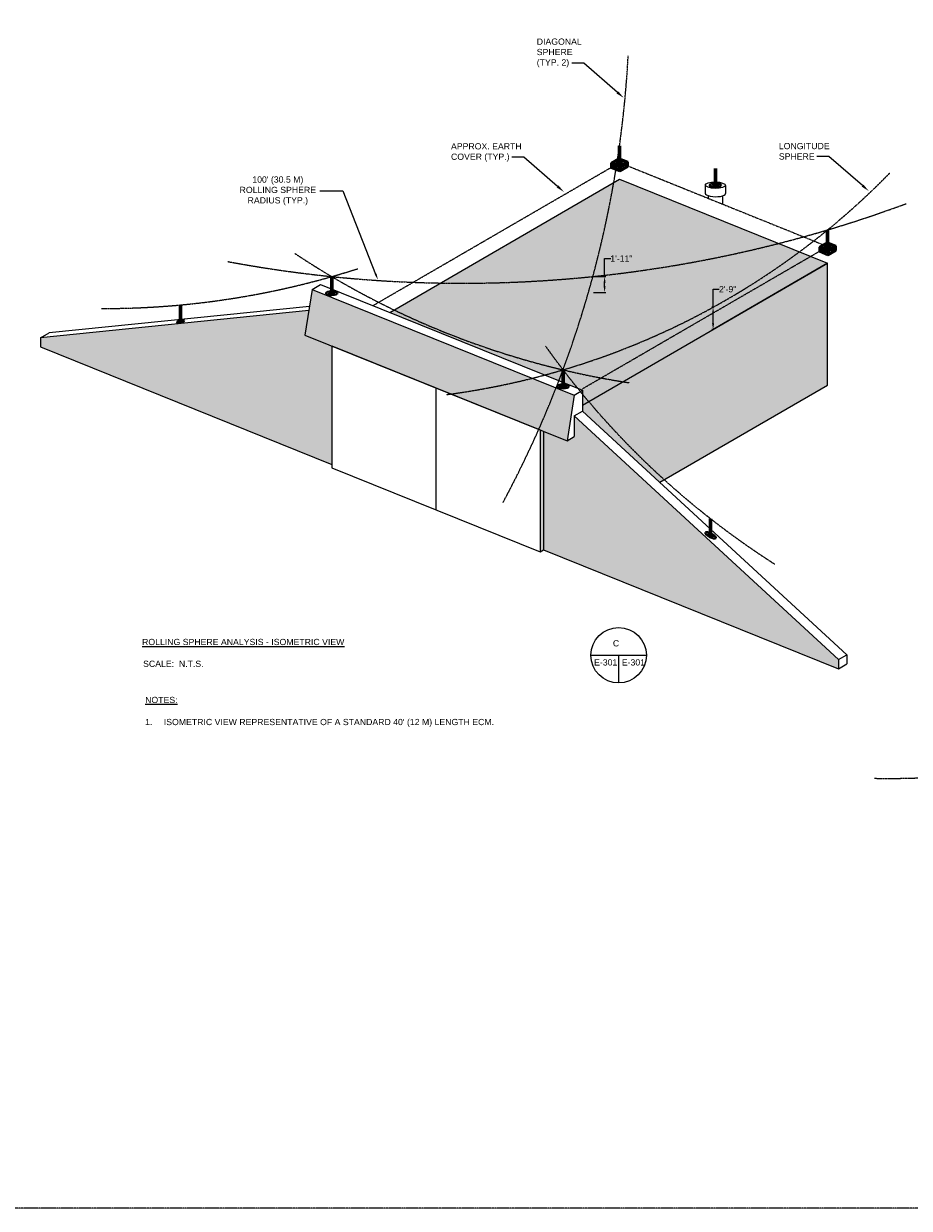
# Model space of a CAD drawing. Header units: inches. Extents: x 96 to 12395, y 835 to 21076.
# Tile 12 of 19: x 1423 to 2702, y 11564 to 13274. Entities that reach past the tile are written whole.
import ezdxf
from ezdxf import colors
from ezdxf.entities.mleader import LeaderData, LeaderLine
from ezdxf.math import Vec2, Vec3

# ---------------------------------------------------------------- set-up
doc = ezdxf.new("R2010")
doc.units = ezdxf.units.IN
doc.header["$MEASUREMENT"] = 0
doc.linetypes.add('DASHED2', pattern=[0.375, 0.25, -0.125])
doc.linetypes.add('HIDDEN2', pattern=[0.1875, 0.125, -0.0625])
for name, color, linetype, lineweight in [('E-ANNO-TEXT', 7, 'Continuous', 18), ('E-ISO-BLDG', 131, 'Continuous', 9), ('E-ISO-LPS', 7, 'DASHED2', 40), ('E-LPS-RSM', 30, 'DASHED2', 18)]:
    doc.layers.add(name, color=color, linetype=linetype, lineweight=lineweight)
doc.styles.get("Standard").update_dxf_attribs({"font": 'arial.ttf'})
doc.dimstyles.get("Standard").update_dxf_attribs({"dimtxt": 0.18, "dimasz": 0.18, "dimexe": 0.18, "dimexo": 0.0625, "dimgap": 0.09, "dimtad": 0, "dimtih": 1, "dimtoh": 1, "dimdec": 4, "dimzin": 0, "dimdsep": 46, "dimtxsty": 'Standard', "dimcen": 0.09, "dimadec": 0, "dimazin": 0, "dimtfac": 1, "dimtdec": 4, "dimtofl": 0, "dimtmove": 0, "dimatfit": 3, "dimfxl": 1, "dimtolj": 1, "dimtzin": 0, "dimarcsym": 0})

# ---------------------------------------------------------------- blocks, each defined once
blk = doc.blocks.new('*D12')
at = {"layer": 'Defpoints', "color": 0, "transparency": 16777216}
for p in [(2666.1, 13385.8), (3107.9, 12270.1)]:
    blk.add_point(p, dxfattribs=at)
at = {"layer": 'E-ANNO-TEXT', "color": 0, "lineweight": -2, "transparency": 16777216}
for p, q in [((3023.8, 12398.7), (3057, 12398.7)), ((3057, 12398.7), (3104.6, 12278.5))]:
    blk.add_line(p, q, dxfattribs=at)
at = {"layer": 'E-ANNO-TEXT', "color": 0, "transparency": 16777216}
blk.add_solid([(3106, 12279), (3103.2, 12277.9), (3107.9, 12270.1)], dxfattribs=at)
at = {"layer": 'E-ANNO-TEXT', "color": 0, "transparency": 16777216, "insert": (2963.5, 12398.7), "char_height": 9, "width": 123.999, "attachment_point": 5}
blk.add_mtext("\\A1;100' (30.5 M) ROLLING SPHERE RADIUS (TYP.)", dxfattribs=at)
blk = doc.blocks.new('*D19')
at = {"layer": 'Defpoints', "color": 0, "transparency": 16777216}
for p in [(1492.7, 14019.9), (1934.5, 12904.2)]:
    blk.add_point(p, dxfattribs=at)
at = {"layer": 'E-ANNO-TEXT', "color": 0, "lineweight": -2, "transparency": 16777216}
for p, q in [((1850.4, 13032.7), (1883.6, 13032.7)), ((1883.6, 13032.7), (1931.2, 12912.5))]:
    blk.add_line(p, q, dxfattribs=at)
at = {"layer": 'E-ANNO-TEXT', "color": 0, "transparency": 16777216}
blk.add_solid([(1932.6, 12913.1), (1929.8, 12912), (1934.5, 12904.2)], dxfattribs=at)
at = {"layer": 'E-ANNO-TEXT', "color": 0, "transparency": 16777216, "insert": (1790, 13032.7), "char_height": 9, "width": 123.999, "attachment_point": 5}
blk.add_mtext("\\A1;100' (30.5 M) ROLLING SPHERE RADIUS (TYP.)", dxfattribs=at)
blk = doc.blocks.new('*D20')
at = {"layer": 'Defpoints', "color": 0, "transparency": 16777216}
for p in [(2244.8, 12909), (2244.8, 12886), (2261.7, 12886)]:
    blk.add_point(p, dxfattribs=at)
at = {"layer": 'E-ISO-BLDG', "color": 0, "lineweight": -2, "transparency": 16777216}
for p, q in [((2261.7, 12909), (2261.7, 12935)), ((2261.7, 12935), (2270.7, 12935)), ((2245.8, 12909), (2263.7, 12909)), ((2261.7, 12895), (2261.7, 12900)), ((2245.8, 12886), (2263.7, 12886))]:
    blk.add_line(p, q, dxfattribs=at)
at = {"layer": 'E-ISO-BLDG', "color": 0, "transparency": 16777216}
for points in [[(2260.2, 12900), (2263.2, 12900), (2261.7, 12909)], [(2260.2, 12895), (2263.2, 12895), (2261.7, 12886)]]:
    blk.add_solid(points, dxfattribs=at)
at = {"layer": 'E-ISO-BLDG', "color": 0, "transparency": 16777216, "insert": (2285.9, 12935), "char_height": 9, "width": 46.171, "attachment_point": 5}
blk.add_mtext('\\A1;1\'-11"', dxfattribs=at)
blk = doc.blocks.new('*D21')
at = {"layer": 'Defpoints', "color": 0, "transparency": 16777216}
for p in [(2418.4, 12864.7), (2418.3, 12832.5), (2418.4, 12832.5)]:
    blk.add_point(p, dxfattribs=at)
at = {"layer": 'E-ISO-BLDG', "color": 0, "lineweight": -2, "transparency": 16777216}
for p, q in [((2418.3, 12864.7), (2418.3, 12890.7)), ((2418.3, 12890.7), (2427.3, 12890.7)), ((2417.4, 12864.7), (2416.3, 12864.7)), ((2418.3, 12841.5), (2418.3, 12855.7)), ((2417.4, 12832.5), (2416.3, 12832.5))]:
    blk.add_line(p, q, dxfattribs=at)
at = {"layer": 'E-ISO-BLDG', "color": 0, "transparency": 16777216}
for points in [[(2416.8, 12855.7), (2419.8, 12855.7), (2418.3, 12864.7)], [(2416.8, 12841.5), (2419.8, 12841.5), (2418.3, 12832.5)]]:
    blk.add_solid(points, dxfattribs=at)
at = {"layer": 'E-ISO-BLDG', "color": 0, "transparency": 16777216, "insert": (2439.4, 12890.7), "char_height": 9, "width": 39.3, "attachment_point": 5}
blk.add_mtext('\\A1;2\'-9"', dxfattribs=at)

msp = doc.modelspace()

# ---------------------------------------------------------------- hatches: boundary and pattern name
at = {"layer": 'E-ISO-BLDG', "transparency": 33554457}
h = msp.add_hatch(color=7, dxfattribs=at)
h.dxf.hatch_style = 1
h.paths.add_polyline_path([(2583.66734, 12928.39525), (2283.22185, 13049.62252), (1951.56237, 12857.15116), (2229.97189, 12744.81523), (2229.97189, 12723.13581)])
h = msp.add_hatch(color=7, dxfattribs=at)
h.dxf.hatch_style = 1
h.paths.add_polyline_path([(2229.97189, 12723.13581), (2229.97189, 12714.81523), (2341.56001, 12611.86955), (2583.66734, 12752.37126), (2583.66734, 12928.39525)])
h.paths.add_polyline_path([(3001.42068, 12532.17635), (3024.36884, 12532.17635), (3024.36884, 12550.72274), (3001.42068, 12550.72274)], flags=9)
h = msp.add_hatch(color=7, dxfattribs=at)
h.dxf.hatch_style = 1
h.paths.add_polyline_path([(1839.51742, 12890.43889), (1829.13853, 12824.41572), (2207.47545, 12671.75992), (2217.85435, 12737.78308)])
h = msp.add_hatch(color=7, dxfattribs=at)
h.dxf.hatch_style = 1
h.paths.add_polyline_path([(1868.08424, 12637.78586), (1868.08424, 12808.70145), (1829.13853, 12824.41572), (1834.72468, 12859.95083), (1447.62224, 12820.53061), (1447.62224, 12807.43879)])
h = msp.add_hatch(color=7, dxfattribs=at)
h.dxf.hatch_style = 1
h.paths.add_polyline_path([(2217.83995, 12707.77473), (2217.83995, 12677.77473), (2207.47545, 12671.75992), (2173.69609, 12685.38961), (2173.69609, 12514.45337), (2599.379, 12342.69385), (2599.379, 12355.78567)])
h = msp.add_hatch(color=7, dxfattribs=at)
h.dxf.hatch_style = 1
h.paths.add_polyline_path([(2173.69609, 12685.38961), (2168.52973, 12687.47419), (2168.52973, 12511.45519), (2173.69609, 12514.45337)])
at = {"layer": 'E-ISO-LPS', "linetype": 'Continuous'}
h = msp.add_hatch(dxfattribs=at)
h.set_pattern_fill('AR-CONC', scale=0.5)
h.set_pattern_definition([(50, (-304.5813, 11194.3995), (3.586301, -0.3137607), [0.375, -4.125]), (355, (-304.5813, 11194.3995), (-0.6937567, 3.7609607), [0.3, -3.3]), (100.45144, (-304.2824, 11194.3734), (2.8925442, 3.4472), [0.318701, -3.5057106]), (46.1842, (-304.5813, 11195.3995), (5.3362067, -0.8275964), [0.5625, -6.1875]), (96.63564, (-304.1366, 11195.3306), (4.67331, 4.870593), [0.478052, -5.258569]), (351.18416, (-304.581, 11195.3995), (4.67331, 4.870593), [0.45, -4.95]), (21, (-304.0813, 11195.1495), (2.9845353, -2.0130945), [0.375, -4.125]), (326, (-304.0813, 11195.1495), (1.2165767, 3.6257502), [0.3, -3.3]), (71.45144, (-303.8326, 11194.9818), (4.201112, 1.6126558), [0.318701, -3.5057106]), (37.5, (-304.5813, 11194.3995), (0.0607993, 1.66446927), [0, -3.26, 0, -3.35, 0, -3.3125]), (7.5, (-304.5813, 11194.3995), (1.3153477, 1.9720586), [0, -1.91, 0, -3.185, 0, -1.2625]), (327.5, (-305.6963, 11194.3995), (2.6691122, -0.11277436), [0, -1.25, 0, -3.9, 0, -5.175]), (317.5, (-306.1963, 11194.3995), (2.9159308, 0.5005249), [0, -1.625, 0, -2.59, 0, -3.675])])
h.paths.add_polyline_path([(2278.10146, 13070.07252), (2271.39291, 13072.77937), (2271.39291, 13066.17937)])
h.paths.add_polyline_path([(2283.63401, 13067.84018), (2278.10146, 13070.07252), (2271.39291, 13066.17937), (2283.63401, 13061.24018)])
h.paths.add_polyline_path([(2295.05079, 13067.86567), (2288.34225, 13070.57251), (2283.63401, 13067.84018), (2283.63401, 13061.24018)])
h.paths.add_polyline_path([(2295.05079, 13074.46567), (2288.34225, 13070.57251), (2295.05079, 13067.86567)])
at = {"layer": 'E-ISO-LPS'}
h = msp.add_hatch(color=7, dxfattribs=at)
h.dxf.hatch_style = 1
edge = h.paths.add_edge_path()
edge.add_ellipse((2283.22185, 13073.62252), major_axis=(2.10152, 0.022), ratio=0.3366627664, start_angle=90, end_angle=180)
edge.add_line((2281.12033, 13073.60051), (2283.22185, 13073.62252))
edge.add_line((2283.22185, 13073.62252), (2283.21444, 13074.33002))
edge = h.paths.add_edge_path()
edge.add_line((2283.22185, 13073.62252), (2281.12033, 13073.60051))
edge.add_ellipse((2283.22185, 13073.62252), major_axis=(2.10152, 0.022), ratio=0.3366627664, start_angle=180, end_angle=270)
edge.add_line((2283.22926, 13072.91501), (2283.22185, 13073.62252))
edge = h.paths.add_edge_path()
edge.add_ellipse((2283.22185, 13073.62252), major_axis=(2.10152, 0.022), ratio=0.3366627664, start_angle=270, end_angle=360)
edge.add_line((2285.32337, 13073.64452), (2283.22185, 13073.62252))
edge.add_line((2283.22185, 13073.62252), (2283.22926, 13072.91501))
edge = h.paths.add_edge_path()
edge.add_ellipse((2283.22185, 13073.62252), major_axis=(2.10152, 0.022), ratio=0.3366627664, start_angle=0, end_angle=89.79804024)
edge.add_line((2283.22185, 13074.33009), (2283.22185, 13073.62252))
edge.add_line((2283.22185, 13073.62252), (2285.32337, 13073.64452))
at = {"layer": 'E-ISO-LPS', "linetype": 'Continuous'}
h = msp.add_hatch(color=7, dxfattribs=at)
h.dxf.hatch_style = 1
edge = h.paths.add_edge_path()
edge.add_ellipse((2421.61565, 13040.89743), major_axis=(2.10152, 0.022), ratio=0.3366627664, start_angle=89.79804024, end_angle=209.87714793)
edge.add_line((2419.79713, 13040.52592), (2421.61565, 13040.89743))
edge.add_line((2421.61565, 13040.89743), (2421.61565, 13041.60501))
edge = h.paths.add_edge_path()
edge.add_ellipse((2421.61565, 13040.89743), major_axis=(2.10152, 0.022), ratio=0.3366627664, start_angle=29.87714793, end_angle=89.79804024)
edge.add_line((2421.61565, 13041.60501), (2421.61565, 13040.89743))
edge.add_line((2421.61565, 13040.89743), (2423.43418, 13041.26895))
edge = h.paths.add_edge_path()
edge.add_ellipse((2421.61565, 13040.89743), major_axis=(2.10152, 0.022), ratio=0.3366627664, start_angle=209.87714793, end_angle=389.87714793)
edge.add_line((2423.43418, 13041.26895), (2419.79713, 13040.52592))
h = msp.add_hatch(dxfattribs=at)
h.set_pattern_fill('AR-CONC', scale=0.5)
h.set_pattern_definition([(50, (-4.1358, 11073.1723), (3.586301, -0.3137607), [0.375, -4.125]), (355, (-4.1358, 11073.1723), (-0.6937567, 3.7609607), [0.3, -3.3]), (100.45144, (-3.837, 11073.146), (2.8925442, 3.4472), [0.318701, -3.5057106]), (46.1842, (-4.136, 11074.1723), (5.3362067, -0.8275964), [0.5625, -6.1875]), (96.63564, (-3.691, 11074.1033), (4.67331, 4.870593), [0.478052, -5.258569]), (351.18416, (-4.136, 11074.172), (4.67331, 4.870593), [0.45, -4.95]), (21, (-3.6358, 11073.9223), (2.9845353, -2.0130945), [0.375, -4.125]), (326, (-3.6358, 11073.9223), (1.2165767, 3.6257502), [0.3, -3.3]), (71.45144, (-3.387, 11073.7545), (4.201112, 1.6126558), [0.318701, -3.5057106]), (37.5, (-4.1358, 11073.1723), (0.0607993, 1.66446927), [0, -3.26, 0, -3.35, 0, -3.3125]), (7.5, (-4.1358, 11073.1723), (1.3153477, 1.9720586), [0, -1.91, 0, -3.185, 0, -1.2625]), (327.5, (-5.2508, 11073.1723), (2.6691122, -0.11277436), [0, -1.25, 0, -3.9, 0, -5.175]), (317.5, (-5.7508, 11073.1723), (2.9159308, 0.5005249), [0, -1.625, 0, -2.59, 0, -3.675])])
h.paths.add_polyline_path([(2578.54694, 12948.84526), (2571.8384, 12951.5521), (2571.8384, 12944.9521)])
h.paths.add_polyline_path([(2584.0795, 12946.61292), (2578.54694, 12948.84526), (2571.8384, 12944.9521), (2584.0795, 12940.01292)])
h.paths.add_polyline_path([(2595.49628, 12946.6384), (2588.78774, 12949.34525), (2584.0795, 12946.61292), (2584.0795, 12940.01292)])
h.paths.add_polyline_path([(2595.49628, 12953.2384), (2588.78774, 12949.34525), (2595.49628, 12946.6384)])
at = {"layer": 'E-ISO-LPS'}
h = msp.add_hatch(color=7, dxfattribs=at)
h.dxf.hatch_style = 1
edge = h.paths.add_edge_path()
edge.add_ellipse((2583.66734, 12952.39525), major_axis=(2.10152, 0.022), ratio=0.3366627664, start_angle=90, end_angle=180)
edge.add_line((2581.56582, 12952.37325), (2583.66734, 12952.39525))
edge.add_line((2583.66734, 12952.39525), (2583.65993, 12953.10276))
edge = h.paths.add_edge_path()
edge.add_line((2583.66734, 12952.39525), (2581.56582, 12952.37325))
edge.add_ellipse((2583.66734, 12952.39525), major_axis=(2.10152, 0.022), ratio=0.3366627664, start_angle=180, end_angle=270)
edge.add_line((2583.67475, 12951.68775), (2583.66734, 12952.39525))
edge = h.paths.add_edge_path()
edge.add_ellipse((2583.66734, 12952.39525), major_axis=(2.10152, 0.022), ratio=0.3366627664, start_angle=270, end_angle=360)
edge.add_line((2585.76886, 12952.41726), (2583.66734, 12952.39525))
edge.add_line((2583.66734, 12952.39525), (2583.67475, 12951.68775))
edge = h.paths.add_edge_path()
edge.add_ellipse((2583.66734, 12952.39525), major_axis=(2.10152, 0.022), ratio=0.3366627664, start_angle=0, end_angle=89.79804024)
edge.add_line((2583.66734, 12953.10283), (2583.66734, 12952.39525))
edge.add_line((2583.66734, 12952.39525), (2585.76886, 12952.41726))
at = {"layer": 'E-ISO-LPS', "linetype": 'HIDDEN2'}
h = msp.add_hatch(color=7, dxfattribs=at)
h.dxf.hatch_style = 1
edge = h.paths.add_edge_path()
edge.add_ellipse((1867.85979, 12884.96372), major_axis=(2.10152, 0.022), ratio=0.3366627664, start_angle=141.57870446, end_angle=296.42478784)
edge.add_line((1868.80165, 12884.33993), (1866.20873, 12885.38615))
edge = h.paths.add_edge_path()
edge.add_ellipse((1867.85979, 12884.96372), major_axis=(2.10152, 0.022), ratio=0.3366627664, start_angle=89.79804024, end_angle=141.57870446)
edge.add_line((1866.20873, 12885.38615), (1868.80165, 12884.33993))
edge.add_ellipse((1867.85979, 12884.96372), major_axis=(2.10152, 0.022), ratio=0.3366627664, start_angle=296.42478784, end_angle=337.76542141)
edge.add_arc((1870.31033, 12896.46854), 11.76291, 257.97562755, 267.55171695, ccw=False)
edge.add_line((1867.85979, 12884.96372), (1867.85979, 12885.67129))
edge = h.paths.add_edge_path()
edge.add_ellipse((1867.85979, 12884.96372), major_axis=(2.10152, 0.022), ratio=0.3366627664, start_angle=337.76542141, end_angle=449.79804024)
edge.add_line((1867.85979, 12885.67129), (1867.85979, 12884.96372))
edge.add_arc((1870.31033, 12896.46854), 11.76291, 257.97562755, 267.55171695)
at = {"layer": 'E-ISO-LPS'}
h = msp.add_hatch(color=7, dxfattribs=at)
h.dxf.hatch_style = 1
edge = h.paths.add_edge_path()
edge.add_ellipse((1649.62531, 12843.99891), major_axis=(1.26441, 0.32091), ratio=0.3366627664, start_angle=0, end_angle=360)
h = msp.add_hatch(color=7, dxfattribs=at)
h.dxf.hatch_style = 1
edge = h.paths.add_edge_path()
edge.add_ellipse((2201.65354, 12750.28071), major_axis=(2.10152, 0.022), ratio=0.3366627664, start_angle=89.79804024, end_angle=360)
edge.add_ellipse((2201.65354, 12750.28071), major_axis=(2.10152, 0.022), ratio=0.3366627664, start_angle=0, end_angle=89.79804024)
h = msp.add_hatch(color=7, dxfattribs=at)
h.dxf.hatch_style = 1
edge = h.paths.add_edge_path()
edge.add_ellipse((2414.67544, 12535.30045), major_axis=(1.86395, -0.97085), ratio=0.3366627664, start_angle=0, end_angle=360)

# ---------------------------------------------------------------- linework, layer by layer
at = {"layer": 'E-ANNO-TEXT', "color": 7}
for p, q in [((2241.94179, 12362.15511), (2321.94179, 12362.15511)), ((2281.94179, 12362.15511), (2281.94179, 12322.15511))]:
    msp.add_line(p, q, dxfattribs=at)
msp.add_circle((2281.94179, 12362.15511), 40, dxfattribs=at)
at = {"layer": 'E-ISO-BLDG', "color": 7, "linetype": 'HIDDEN2'}
for p, q in [((1927.16766, 12866.99423), (2277.51346, 13070.30977)), ((2289.3424, 13071.15292), (2577.54679, 12954.86485)), ((2229.55973, 12746.89662), (2577.95895, 12949.08251))]:
    msp.add_line(p, q, dxfattribs=at)
at = {"layer": 'E-ISO-BLDG', "color": 7}
for p, q in [((1951.56237, 12857.15116), (2283.22185, 13049.62252)), ((2283.22185, 13049.62252), (2583.66734, 12928.39525)), ((2229.97189, 12723.13581), (2583.66734, 12928.39525)), ((2583.66734, 12928.39525), (2418.40265, 12832.48749)), ((2583.66734, 12752.37126), (2583.66734, 12928.39525)), ((1839.51742, 12890.43889), (1829.13853, 12824.41572)), ((1839.51742, 12890.43889), (1851.63496, 12897.47104)), ((1447.62224, 12820.53061), (1447.62224, 12807.43879)), ((1829.13853, 12824.41572), (2207.47545, 12671.75992)), ((1447.62224, 12807.43879), (1868.08424, 12637.78586)), ((1868.08424, 12808.70145), (2168.52973, 12687.47419)), ((1868.08424, 12808.70145), (1868.08424, 12632.68245)), ((2018.30699, 12748.08782), (2018.30699, 12572.06882)), ((2217.85435, 12737.78308), (2229.97189, 12744.81523)), ((2229.97189, 12744.81523), (2229.97189, 12714.81523)), ((2341.56001, 12611.86955), (2583.66734, 12752.37126)), ((2217.85435, 12737.78308), (2207.47545, 12671.75992)), ((2217.83995, 12707.77473), (2229.97189, 12714.81523)), ((2217.83995, 12707.77473), (2217.83995, 12677.77473)), ((2168.52973, 12687.47419), (2168.52973, 12511.45519)), ((2207.47545, 12671.75992), (2217.83995, 12677.77473)), ((1868.08424, 12632.68245), (2168.52973, 12511.45519)), ((2168.52973, 12511.45519), (2173.69609, 12514.45337)), ((2173.69609, 12514.45337), (2599.379, 12342.69385)), ((2599.379, 12355.78567), (2611.51094, 12362.82618)), ((2599.379, 12355.78567), (2599.379, 12342.69385)), ((2611.51094, 12362.82618), (2611.51094, 12349.73436)), ((2599.379, 12342.69385), (2611.51094, 12349.73436))]:
    msp.add_line(p, q, dxfattribs=at)
at = {"layer": 'E-ISO-BLDG', "color": 7, "linetype": 'Continuous'}
for p, q in [((2407.06086, 13041.13987), (2407.06086, 13029.10045)), ((2436.17045, 13040.655), (2436.17045, 13028.66433)), ((2411.1362, 13025.86036), (2411.1362, 13022.01014)), ((2432.09511, 13025.54636), (2432.09511, 13013.55339)), ((1447.62224, 12820.53061), (1459.73319, 12827.55894))]:
    msp.add_line(p, q, dxfattribs=at)
at = {"layer": 'E-ISO-BLDG', "color": 7, "lineweight": 9}
for p, q in [((1839.51742, 12890.43889), (2217.85435, 12737.78308)), ((1851.63496, 12897.47104), (2229.97189, 12744.81523)), ((1835.65096, 12865.8432), (1459.73319, 12827.55894)), ((1834.72468, 12859.95083), (1447.62224, 12820.53061)), ((2229.97189, 12714.81523), (2611.51094, 12362.82618)), ((2217.83995, 12707.77473), (2599.379, 12355.78567)), ((2173.69609, 12685.38961), (2173.69609, 12514.45337))]:
    msp.add_line(p, q, dxfattribs=at)
at = {"layer": 'E-ISO-BLDG', "color": 7}
msp.add_ellipse((2421.61565, 13040.89743), major_axis=(14.5548, -0.24244), ratio=0.3170602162, dxfattribs=at)
msp.add_ellipse((2421.61565, 13028.90676), major_axis=(14.5548, -0.24244), ratio=0.3170602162, start_param=3.1415926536, end_param=6.2831853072, dxfattribs=at)
at = {"layer": 'E-ISO-LPS', "color": 7, "linetype": 'Continuous', "lineweight": 60}
for p, q in [((2283.22185, 13073.62252), (2283.22185, 13097.62252)), ((2421.61565, 13040.89743), (2421.61565, 13064.89743)), ((2583.66734, 12952.39525), (2583.66734, 12976.39525)), ((1867.85979, 12884.96372), (1867.85979, 12908.96372)), ((1649.62531, 12843.99891), (1649.62531, 12867.99891)), ((2201.65354, 12750.28071), (2201.65354, 12774.28071)), ((2414.67544, 12535.30045), (2414.67544, 12559.30045))]:
    msp.add_line(p, q, dxfattribs=at)
at = {"layer": 'E-ISO-LPS', "color": 7, "linetype": 'Continuous'}
for p, q in [((2271.39291, 13072.77937), (2282.8097, 13079.40485)), ((2271.39291, 13072.77937), (2271.39291, 13066.17937)), ((2271.39291, 13072.77937), (2283.63401, 13067.84018)), ((2282.8097, 13079.40485), (2295.05079, 13074.46567)), ((2283.22926, 13072.91501), (2283.21444, 13074.33002)), ((2283.63401, 13067.84018), (2295.05079, 13074.46567)), ((2295.05079, 13074.46567), (2295.05079, 13067.86567)), ((2271.39291, 13066.17937), (2283.63401, 13061.24018)), ((2283.63401, 13061.24018), (2295.05079, 13067.86567)), ((2283.63401, 13067.84018), (2283.63401, 13061.24018)), ((2571.8384, 12951.5521), (2583.25518, 12958.17759)), ((2571.8384, 12951.5521), (2571.8384, 12944.9521)), ((2571.8384, 12951.5521), (2584.0795, 12946.61292)), ((2583.25518, 12958.17759), (2595.49628, 12953.2384)), ((2583.67475, 12951.68775), (2583.65993, 12953.10276)), ((2584.0795, 12946.61292), (2595.49628, 12953.2384)), ((2595.49628, 12953.2384), (2595.49628, 12946.6384)), ((2571.8384, 12944.9521), (2584.0795, 12940.01292)), ((2584.0795, 12940.01292), (2595.49628, 12946.6384)), ((2584.0795, 12946.61292), (2584.0795, 12940.01292))]:
    msp.add_line(p, q, dxfattribs=at)
at = {"layer": 'E-ISO-LPS', "color": 7}
for p, q in [((2281.12033, 13073.60051), (2285.32337, 13073.64452)), ((2581.56582, 12952.37325), (2585.76886, 12952.41726))]:
    msp.add_line(p, q, dxfattribs=at)
at = {"layer": 'E-ISO-LPS', "color": 7, "linetype": 'Continuous'}
for centre, major_axis in [((2283.22185, 13073.62252), (8.40607, 0.08801)), ((2283.22185, 13073.62252), (4.20304, 0.04401)), ((2283.22185, 13073.62252), (2.10152, 0.022)), ((2421.61565, 13040.89743), (8.40607, 0.08801)), ((2421.61565, 13040.89743), (4.20304, 0.04401)), ((2421.61565, 13040.89743), (2.10152, 0.022)), ((2583.66734, 12952.39525), (8.40607, 0.08801)), ((2583.66734, 12952.39525), (4.20304, 0.04401)), ((2583.66734, 12952.39525), (2.10152, 0.022)), ((1867.85979, 12884.96372), (8.40607, 0.08801)), ((1867.85979, 12884.96372), (4.20304, 0.04401)), ((1867.85979, 12884.96372), (2.10152, 0.022)), ((1649.62531, 12843.99891), (5.05763, 1.28366)), ((1649.62531, 12843.99891), (2.52881, 0.64183)), ((1649.62531, 12843.99891), (1.26441, 0.32091)), ((2201.65354, 12750.28071), (8.40607, 0.08801)), ((2201.65354, 12750.28071), (4.20304, 0.04401)), ((2201.65354, 12750.28071), (2.10152, 0.022)), ((2414.67544, 12535.30045), (7.45581, -3.88338)), ((2414.67544, 12535.30045), (3.72791, -1.94169)), ((2414.67544, 12535.30045), (1.86395, -0.97085))]:
    msp.add_ellipse(centre, major_axis=major_axis, ratio=0.3366627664, dxfattribs=at)
at = {"layer": 'E-LPS-RSM', "color": 7}
msp.add_lwpolyline([(1029.28351, 14386.96314), (4605.15278, 14386.96314), (4605.15278, 11563.53877), (1029.28351, 11563.53877)], close=True, dxfattribs=at)
for centre, radius, start, end in [((761.54167, 13309.5321), 1536.36462, 331.7603248, 356.94190474), ((1891.00219, 13823.51506), 1094.25636, 277.45483431, 315.64674795), ((2056.06716, 14744.06173), 1844.72402, 259.44229022, 290.32358376), ((2478.69466, 13941.86292), 1200, 236.40008979, 261.30989446), ((1538.30654, 14062.82448), 1200, 269.87302002, 287.82202537), ((3153.76166, 13504.68479), 1200, 215.47453818, 237.41238655)]:
    msp.add_arc(centre, radius, start, end, dxfattribs=at)
at = {"layer": 'E-LPS-RSM', "color": 7, "linetype": 'DASHED2'}
msp.add_arc((2671.37665, 13384.28026), 1200, 269.04845087, 306.94606846, dxfattribs=at)

# ---------------------------------------------------------------- texts
at = {"layer": 'E-ANNO-TEXT', "color": 7, "char_height": 9, "attachment_point": 1}
for s, width, insert in [('DIAGONAL SPHERE (TYP. 2)', 73.5553096, (2163.75884, 13252.69668)), ('APPROX. EARTH COVER (TYP.)', 118.8469718, (2039.95956, 13101.53523)), ('LONGITUDE SPHERE', 82.9899356, (2513.20165, 13101.90835)), ('{\\LROLLING SPHERE ANALYSIS - ISOMETRIC VIEW^I}', 791.9056693, (1594.03339, 12385.80333)), ('C', 36.4664863, (2273.64437, 12383.86948)), ('SCALE:  N.T.S.', 103.0824088, (1595.53309, 12354.32052)), ('E-301', 35.4157189, (2246.51063, 12356.3373)), ('E-301', 35.4157189, (2286.51063, 12356.3373)), ('{\\LNOTES:}', 202.3478761, (1598.44128, 12302.0727))]:
    msp.add_mtext_dynamic_manual_height_columns(s, width=width, gutter_width=48, heights=[0], dxfattribs=dict(at, insert=insert))
at = {"layer": 'E-ANNO-TEXT', "color": 7, "insert": (1598.44128, 12270.23853), "char_height": 9, "attachment_point": 1, "line_spacing_factor": 0.8}
msp.add_mtext_dynamic_manual_height_columns("\\A1;\\pxi-3,l3,sm1,t3;1.^IISOMETRIC VIEW REPRESENTATIVE OF A STANDARD 40' (12 M) LENGTH ECM.", width=541.3146871, gutter_width=48, heights=[42.30758], dxfattribs=at)

# ---------------------------------------------------------------- dimensions: what is measured, and where the dimension line sits
at = {"layer": 'E-ANNO-TEXT', "color": 7}
for center, mpoint, picture, middle in [((1492.70311, 14019.8573), (1934.5161, 12904.15067), '*D19', (1790.02899, 13032.71076)), ((2666.12501, 13385.8037), (3107.938, 12270.09707), '*D12', (2963.45089, 12398.65716))]:
    dim = msp.add_radius_dim(center=center, mpoint=mpoint, text="100' (30.5 M) ROLLING SPHERE RADIUS (TYP.)", dimstyle='Standard', override={"dimtxt": 9, "dimasz": 9, "dimgap": 6}, dxfattribs=at)
    dim.commit()
    dim.dimension.update_dxf_attribs({"geometry": picture, "text_midpoint": middle, "dimtype": 164})
at = {"layer": 'E-ISO-BLDG', "color": 7}
for base, p1, p2, text, picture, middle in [((2261.73901, 12886.01588), (2244.78238, 12909.01588), (2244.78238, 12886.01588), '1\'-11"', '*D20', (2285.8638, 12934.95764)), ((2418.25671, 12832.48749), (2418.40265, 12864.74202), (2418.40265, 12832.48749), '2\'-9"', '*D21', (2439.38559, 12890.73467))]:
    dim = msp.add_linear_dim(base=base, p1=p1, p2=p2, angle=90, text=text, dimstyle='Standard', override={"dimtxt": 9, "dimasz": 9, "dimexe": 2, "dimexo": 1, "dimdec": 0, "dimlunit": 3}, dxfattribs=at)
    dim.commit()
    dim.dimension.update_dxf_attribs({"geometry": picture, "text_midpoint": middle, "dimtype": 160})

# ---------------------------------------------------------------- leaders
at = {"layer": 'E-ANNO-TEXT', "color": 7}
ml = msp.add_multileader_mtext('Standard', dxfattribs=at)
ml.set_content('', color=7)
ml.set_leader_properties()
ml.build(insert=Vec2(0, 0))
ml.multileader.update_dxf_attribs({"dogleg_length": 0.36, "arrow_head_size": 12, "scale": 48})
ctx = ml.context
ctx.base_point, ctx.scale, ctx.char_height, ctx.arrow_head_size, ctx.landing_gap_size, ctx.plane_origin = Vec3(2205.60204, 13216.96789), 48, 8.64, 12, 4.32, Vec3(2033.30211, 13153.5245)
ctx.text_align_type = 2
notes = []
notes.append((ctx, [(1, (1, 1, 0), (2231.52204, 13216.96789), (-1, 0), 17.28, [(0, [(2289.29963, 13166.98068)], 0, [])])]))
ctx.mtext.insert, ctx.mtext.alignment, ctx.mtext.flow_direction = Vec3(2209.92204, 13221.28789), 3, 5
ml = msp.add_multileader_mtext('Standard', dxfattribs=at)
ml.set_content('', color=7)
ml.set_leader_properties()
ml.build(insert=Vec2(0, 0))
ml.multileader.update_dxf_attribs({"dogleg_length": 0.36, "arrow_head_size": 12, "scale": 48})
ctx = ml.context
ctx.base_point, ctx.scale, ctx.char_height, ctx.arrow_head_size, ctx.landing_gap_size, ctx.plane_origin = Vec3(2559.39452, 13082.42395), 48, 8.64, 12, 4.32, Vec3(2387.09459, 13018.98056)
ctx.text_align_type = 2
notes.append((ctx, [(1, (1, 1, 0), (2585.31452, 13082.42395), (-1, 0), 17.28, [(0, [(2643.09212, 13032.43674)], 0, [])])]))
ctx.mtext.insert, ctx.mtext.alignment, ctx.mtext.flow_direction = Vec3(2563.71452, 13086.74395), 3, 5
ml = msp.add_multileader_mtext('Standard', dxfattribs=at)
ml.set_content('', color=7)
ml.set_leader_properties()
ml.build(insert=Vec2(0, 0))
ml.multileader.update_dxf_attribs({"dogleg_length": 0.36, "arrow_head_size": 12, "scale": 48})
ctx = ml.context
ctx.base_point, ctx.scale, ctx.char_height, ctx.arrow_head_size, ctx.landing_gap_size, ctx.plane_origin = Vec3(2119.27972, 13081.16374), 48, 8.64, 12, 4.32, Vec3(1946.97979, 13017.72035)
ctx.text_align_type = 2
notes.append((ctx, [(1, (1, 1, 0), (2145.19972, 13081.16374), (-1, 0), 17.28, [(0, [(2202.97732, 13031.17652)], 0, [])])]))
ctx.mtext.insert, ctx.mtext.alignment, ctx.mtext.flow_direction = Vec3(2123.59972, 13085.48374), 3, 5
for ctx, leaders in notes:
    for number, flags, end, landing, length, lines in leaders:
        leader = LeaderData()
        leader.index, (leader.has_last_leader_line, leader.has_dogleg_vector, leader.attachment_direction) = number, flags
        leader.last_leader_point, leader.dogleg_vector, leader.dogleg_length = Vec3(end), Vec3(landing), length
        for number, points, colour, breaks in lines:
            line = LeaderLine()
            line.index, line.vertices, line.color, line.breaks = number, Vec3.list(points), colors.encode_raw_color(colour), breaks
            leader.lines.append(line)
        ctx.leaders.append(leader)

doc.saveas('drawing.dxf')
